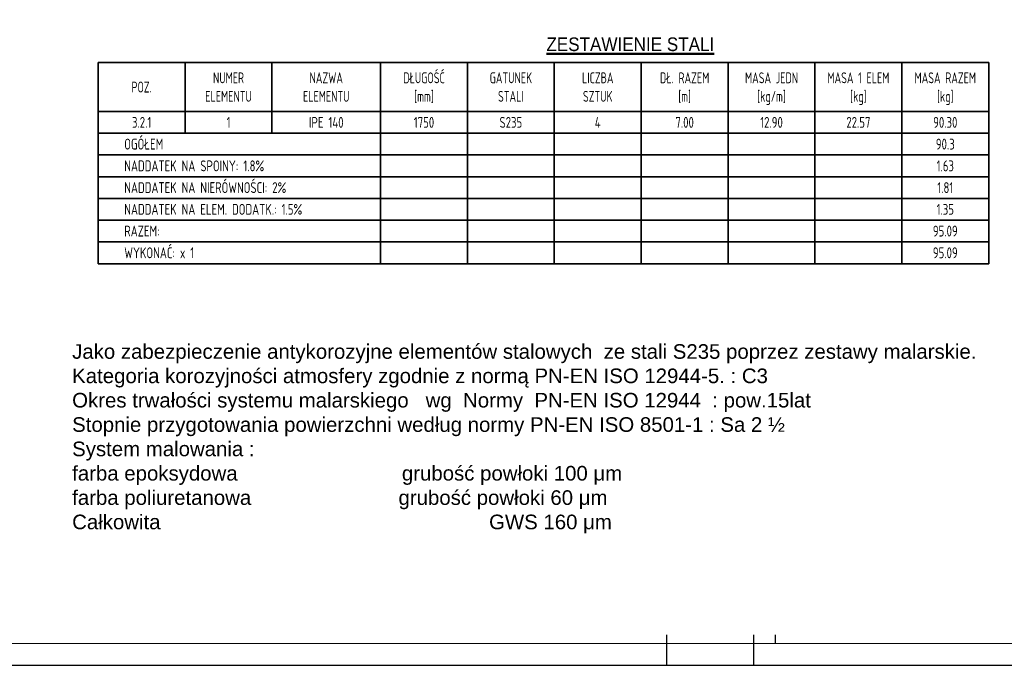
# Model space of a CAD drawing. Header units: millimetres. Extents: x 71565 to 82199, y 8038 to 14163.
# Tile 2 of 12: x 74040 to 76306, y 8038 to 9523. Entities that reach past the tile are written whole.
import ezdxf
from ezdxf.enums import TextEntityAlignment as Align

# ---------------------------------------------------------------- set-up
doc = ezdxf.new("R2010")
doc.units = ezdxf.units.MM
doc.header["$LTSCALE"] = 2.25
for name, color, linetype in [('e-cad_wymiary', 1, 'Continuous'), ('M_Ramki markery', 1, 'Continuous'), ('RAMKA', 3, 'Continuous')]:
    doc.layers.add(name, color=color, linetype=linetype)
for name, color, linetype, lineweight in [('M_Ramki do druku', 7, 'Continuous', 25), ('M_Ramki rysunków', 2, 'Continuous', 25), ('M_Tabele', 7, 'Continuous', 35), ('M_Tekst Suma', 3, 'Continuous', 35), ('M_Teksty duże', 3, 'Continuous', 50), ('M_Teksty średnie', 152, 'Continuous', 35)]:
    doc.layers.add(name, color=color, linetype=linetype, lineweight=lineweight)
doc.styles.add('MCAD_TD', font='ARIAL.TTF')
doc.styles.add('MCAD_TS', font='GENISO.SHX', dxfattribs={"width": 0.8})
doc.styles.add('SPECBUD_TXT', font='txt')

# ---------------------------------------------------------------- blocks, each defined once
blk = doc.blocks.new('*U1284')
at = {"layer": 'M_Ramki do druku'}
for p, q in [((210, 5), (210, 0)), ((230, 5), (230, 0))]:
    blk.add_line(p, q, dxfattribs=at)
at = {"layer": 'M_Ramki markery'}
for p, q in [((210, 7), (210, 5)), ((230, 7), (230, 5)), ((235, 7), (235, 5))]:
    blk.add_line(p, q, dxfattribs=at)
at = {"layer": 'M_Ramki rysunków', "color": 0, "linetype": 'ByBlock', "lineweight": -2}
blk.add_lwpolyline([(20, 5), (20, 292), (415, 292), (415, 5)], close=True, dxfattribs=at)
at = {"layer": 'M_Ramki do druku', "style": 'MCAD_TS', "width": 0.8}
for tag, p in [('KOMENTARZ', (11.54, 30.57)), ('RYSUNEK', (15.28, 30.57)), ('DATA', (19.02, 30.57))]:
    blk.add_attdef(tag, p, '', height=2, rotation=90, dxfattribs=at)

msp = doc.modelspace()

# ---------------------------------------------------------------- linework, layer by layer
at = {"layer": 'M_Tabele'}
for p, q in [((74220.3, 9423.92), (74220.3, 9311.42)), ((74220.3, 9423.92), (74420.3, 9423.92)), ((74420.3, 9423.92), (74420.3, 9311.42)), ((74420.3, 9423.92), (74620.3, 9423.92)), ((74620.3, 9423.92), (74620.3, 9311.42)), ((74620.3, 9423.92), (74870.3, 9423.92)), ((74870.3, 9423.92), (74870.3, 9311.42)), ((74870.3, 9423.92), (75070.3, 9423.92)), ((75070.3, 9423.92), (75070.3, 9311.42)), ((75070.3, 9423.92), (75270.3, 9423.92)), ((75270.3, 9423.92), (75270.3, 9311.42)), ((75270.3, 9423.92), (75470.3, 9423.92)), ((75470.3, 9423.92), (75470.3, 9311.42)), ((75470.3, 9423.92), (75670.3, 9423.92)), ((75670.3, 9423.92), (75670.3, 9311.42)), ((75670.3, 9423.92), (75870.3, 9423.92)), ((75870.3, 9423.92), (75870.3, 9311.42)), ((75870.3, 9423.92), (76070.3, 9423.92)), ((76070.3, 9423.92), (76070.3, 9311.42)), ((76070.3, 9423.92), (76270.3, 9423.92)), ((76270.3, 9423.92), (76270.3, 9311.42)), ((74220.3, 9311.42), (74420.3, 9311.42)), ((74220.3, 9311.42), (74220.3, 9261.42)), ((74420.3, 9311.42), (74620.3, 9311.42)), ((74420.3, 9311.42), (74420.3, 9261.42)), ((74620.3, 9311.42), (74870.3, 9311.42)), ((74620.3, 9311.42), (74620.3, 9261.42)), ((74870.3, 9311.42), (75070.3, 9311.42)), ((74870.3, 9311.42), (74870.3, 9261.42)), ((75070.3, 9311.42), (75270.3, 9311.42)), ((75070.3, 9311.42), (75070.3, 9261.42)), ((75270.3, 9311.42), (75470.3, 9311.42)), ((75270.3, 9311.42), (75270.3, 9261.42)), ((75470.3, 9311.42), (75670.3, 9311.42)), ((75470.3, 9311.42), (75470.3, 9261.42)), ((75670.3, 9311.42), (75870.3, 9311.42)), ((75670.3, 9311.42), (75670.3, 9261.42)), ((75870.3, 9311.42), (76070.3, 9311.42)), ((75870.3, 9311.42), (75870.3, 9261.42)), ((76070.3, 9311.42), (76270.3, 9311.42)), ((76070.3, 9311.42), (76070.3, 9261.42)), ((76270.3, 9311.42), (76270.3, 9261.42)), ((74220.3, 9261.42), (74420.3, 9261.42)), ((74220.3, 9261.42), (74220.3, 9211.42)), ((74420.3, 9261.42), (74620.3, 9261.42)), ((74620.3, 9261.42), (74870.3, 9261.42)), ((74870.3, 9261.42), (75070.3, 9261.42)), ((74870.3, 9261.42), (74870.3, 9211.42)), ((75070.3, 9261.42), (75270.3, 9261.42)), ((75070.3, 9261.42), (75070.3, 9211.42)), ((75270.3, 9261.42), (75470.3, 9261.42)), ((75270.3, 9261.42), (75270.3, 9211.42)), ((75470.3, 9261.42), (75670.3, 9261.42)), ((75470.3, 9261.42), (75470.3, 9211.42)), ((75670.3, 9261.42), (75870.3, 9261.42)), ((75670.3, 9261.42), (75670.3, 9211.42)), ((75870.3, 9261.42), (76070.3, 9261.42)), ((75870.3, 9261.42), (75870.3, 9211.42)), ((76070.3, 9261.42), (76270.3, 9261.42)), ((76070.3, 9261.42), (76070.3, 9211.42)), ((76270.3, 9261.42), (76270.3, 9211.42)), ((74220.3, 9211.42), (74870.3, 9211.42)), ((74220.3, 9211.42), (74220.3, 9161.42)), ((74870.3, 9211.42), (75070.3, 9211.42)), ((74870.3, 9211.42), (74870.3, 9161.42)), ((75070.3, 9211.42), (75270.3, 9211.42)), ((75070.3, 9211.42), (75070.3, 9161.42)), ((75270.3, 9211.42), (75470.3, 9211.42)), ((75270.3, 9211.42), (75270.3, 9161.42)), ((75470.3, 9211.42), (75670.3, 9211.42)), ((75470.3, 9211.42), (75470.3, 9161.42)), ((75670.3, 9211.42), (75870.3, 9211.42)), ((75670.3, 9211.42), (75670.3, 9161.42)), ((75870.3, 9211.42), (76070.3, 9211.42)), ((75870.3, 9211.42), (75870.3, 9161.42)), ((76070.3, 9211.42), (76270.3, 9211.42)), ((76070.3, 9211.42), (76070.3, 9161.42)), ((76270.3, 9211.42), (76270.3, 9161.42)), ((74220.3, 9161.42), (74870.3, 9161.42)), ((74220.3, 9161.42), (74220.3, 9111.42)), ((74870.3, 9161.42), (75070.3, 9161.42)), ((74870.3, 9161.42), (74870.3, 9111.42)), ((75070.3, 9161.42), (75270.3, 9161.42)), ((75070.3, 9161.42), (75070.3, 9111.42)), ((75270.3, 9161.42), (75470.3, 9161.42)), ((75270.3, 9161.42), (75270.3, 9111.42)), ((75470.3, 9161.42), (75670.3, 9161.42)), ((75470.3, 9161.42), (75470.3, 9111.42)), ((75670.3, 9161.42), (75870.3, 9161.42)), ((75670.3, 9161.42), (75670.3, 9111.42)), ((75870.3, 9161.42), (76070.3, 9161.42)), ((75870.3, 9161.42), (75870.3, 9111.42)), ((76070.3, 9161.42), (76270.3, 9161.42)), ((76070.3, 9161.42), (76070.3, 9111.42)), ((76270.3, 9161.42), (76270.3, 9111.42)), ((74220.3, 9111.42), (74870.3, 9111.42)), ((74220.3, 9111.42), (74220.3, 9061.42)), ((74870.3, 9111.42), (75070.3, 9111.42)), ((74870.3, 9111.42), (74870.3, 9061.42)), ((75070.3, 9111.42), (75270.3, 9111.42)), ((75070.3, 9111.42), (75070.3, 9061.42)), ((75270.3, 9111.42), (75470.3, 9111.42)), ((75270.3, 9111.42), (75270.3, 9061.42)), ((75470.3, 9111.42), (75670.3, 9111.42)), ((75470.3, 9111.42), (75470.3, 9061.42)), ((75670.3, 9111.42), (75870.3, 9111.42)), ((75670.3, 9111.42), (75670.3, 9061.42)), ((75870.3, 9111.42), (76070.3, 9111.42)), ((75870.3, 9111.42), (75870.3, 9061.42)), ((76070.3, 9111.42), (76270.3, 9111.42)), ((76070.3, 9111.42), (76070.3, 9061.42)), ((76270.3, 9111.42), (76270.3, 9061.42)), ((74220.3, 9061.42), (74870.3, 9061.42)), ((74220.3, 9061.42), (74220.3, 9011.42)), ((74870.3, 9061.42), (75070.3, 9061.42)), ((74870.3, 9061.42), (74870.3, 9011.42)), ((75070.3, 9061.42), (75270.3, 9061.42)), ((75070.3, 9061.42), (75070.3, 9011.42)), ((75270.3, 9061.42), (75470.3, 9061.42)), ((75270.3, 9061.42), (75270.3, 9011.42)), ((75470.3, 9061.42), (75670.3, 9061.42)), ((75470.3, 9061.42), (75470.3, 9011.42)), ((75670.3, 9061.42), (75870.3, 9061.42)), ((75670.3, 9061.42), (75670.3, 9011.42)), ((75870.3, 9061.42), (76070.3, 9061.42)), ((75870.3, 9061.42), (75870.3, 9011.42)), ((76070.3, 9061.42), (76270.3, 9061.42)), ((76070.3, 9061.42), (76070.3, 9011.42)), ((76270.3, 9061.42), (76270.3, 9011.42)), ((74220.3, 9011.42), (74870.3, 9011.42)), ((74220.3, 9011.42), (74220.3, 8961.42)), ((74870.3, 9011.42), (75070.3, 9011.42)), ((74870.3, 9011.42), (74870.3, 8961.42)), ((75070.3, 9011.42), (75270.3, 9011.42)), ((75070.3, 9011.42), (75070.3, 8961.42)), ((75270.3, 9011.42), (75470.3, 9011.42)), ((75270.3, 9011.42), (75270.3, 8961.42)), ((75470.3, 9011.42), (75670.3, 9011.42)), ((75470.3, 9011.42), (75470.3, 8961.42)), ((75670.3, 9011.42), (75870.3, 9011.42)), ((75670.3, 9011.42), (75670.3, 8961.42)), ((75870.3, 9011.42), (76070.3, 9011.42)), ((75870.3, 9011.42), (75870.3, 8961.42)), ((76070.3, 9011.42), (76270.3, 9011.42)), ((76070.3, 9011.42), (76070.3, 8961.42)), ((76270.3, 9011.42), (76270.3, 8961.42)), ((74220.3, 8961.42), (74870.3, 8961.42)), ((74870.3, 8961.42), (75070.3, 8961.42)), ((75070.3, 8961.42), (75270.3, 8961.42)), ((75270.3, 8961.42), (75470.3, 8961.42)), ((75470.3, 8961.42), (75670.3, 8961.42)), ((75670.3, 8961.42), (75870.3, 8961.42)), ((75870.3, 8961.42), (76070.3, 8961.42)), ((76070.3, 8961.42), (76270.3, 8961.42))]:
    msp.add_line(p, q, dxfattribs=at)
at = {"layer": 'RAMKA', "linetype": 'Continuous'}
msp.add_lwpolyline([(73428.81, 8037.62), (77628.81, 8037.62), (77628.81, 11007.62), (73428.81, 11007.62)], close=True, dxfattribs=at)

# ---------------------------------------------------------------- block references
at = {"layer": 'e-cad_wymiary', "color": 0, "lineweight": 0, "ltscale": 2.844444, "xscale": 10, "yscale": 10, "zscale": 10}
msp.add_blockref('*U1284', (73428.81, 8037.62), dxfattribs=at)

# ---------------------------------------------------------------- texts
at = {"insert": (74160.36, 8776.24), "char_height": 33.6, "attachment_point": 1, "style": 'SPECBUD_TXT'}
msp.add_mtext_dynamic_manual_height_columns('{\\fArial CE|b0|i0|c238|p34;Jako zabezpieczenie antykorozyjne elementów stalowych  ze stali S235 poprzez zestawy malarskie. \\PKategoria korozyjności atmosfery zgodnie z normą PN-EN ISO 12944-5. : C3\\POkres trwałości systemu malarskiego   wg  Normy  PN-EN ISO 12944  : pow.15lat\\PStopnie przygotowania powierzchni według normy PN-EN ISO 8501-1 : Sa 2 ½\\PSystem malowania : \\Pfarba epoksydowa                             grubość powłoki 100 μm\\Pfarba poliuretanowa                          grubość powłoki 60 μm\\PCałkowita                                                          GWS 160 μm}', width=4656.9726, gutter_width=175, heights=[0], dxfattribs=at)
at = {"layer": 'M_Tekst Suma', "style": 'MCAD_TS', "width": 0.8}
msp.add_text('95.09', height=25, dxfattribs=at).set_placement((76170.3, 8986.42), align=Align.MIDDLE_CENTER)
at = {"layer": 'M_Teksty duże', "style": 'MCAD_TD', "width": 0.9}
msp.add_text('%%uZESTAWIENIE STALI', height=31.25, dxfattribs=at).set_placement((75445.3, 9466.1), align=Align.MIDDLE_CENTER)
at = {"layer": 'M_Teksty średnie', "style": 'MCAD_TS'}
for s, width, p in [('DŁUGOŚĆ', 0.75, (74970.3, 9388.92)), ('DŁ. RAZEM', 0.75, (75570.3, 9388.92)), ('NUMER', 0.75, (74520.3, 9388.92)), ('NAZWA', 0.75, (74745.3, 9388.92)), ('GATUNEK', 0.75, (75170.3, 9388.92)), ('LICZBA', 0.75, (75370.3, 9388.92)), ('MASA JEDN', 0.75, (75770.3, 9388.92)), ('MASA 1 ELEM', 0.75, (75970.3, 9388.92)), ('MASA RAZEM', 0.75, (76170.3, 9388.92)), ('POZ.', 0.75, (74320.3, 9367.67)), ('[kg/m]', 0.75, (75770.3, 9346.42)), ('[kg]', 0.75, (75970.3, 9346.42)), ('[kg]', 0.75, (76170.3, 9346.42)), ('ELEMENTU', 0.75, (74520.3, 9346.42)), ('ELEMENTU', 0.75, (74745.3, 9346.42)), ('[mm]', 0.75, (74970.3, 9346.42)), ('STALI', 0.75, (75170.3, 9346.42)), ('SZTUK', 0.75, (75370.3, 9346.42)), ('[m]', 0.75, (75570.3, 9346.42)), ('3.2.1', 0.8, (74320.3, 9286.42)), ('1', 0.8, (74520.3, 9286.42)), ('IPE 140', 0.8, (74745.3, 9286.42)), ('1750', 0.8, (74970.3, 9286.42)), ('S235', 0.8, (75170.3, 9286.42)), ('4', 0.8, (75370.3, 9286.42)), ('7.00', 0.8, (75570.3, 9286.42)), ('12.90', 0.8, (75770.3, 9286.42)), ('22.57', 0.8, (75970.3, 9286.42)), ('90.30', 0.8, (76170.3, 9286.42)), ('90.3', 0.8, (76170.3, 9236.42)), ('1.63', 0.8, (76170.3, 9186.42)), ('1.81', 0.8, (76170.3, 9136.42)), ('1.35', 0.8, (76170.3, 9086.42)), ('95.09', 0.8, (76170.3, 9036.42))]:
    msp.add_text(s, height=25, dxfattribs=dict(at, width=width)).set_placement(p, align=Align.MIDDLE_CENTER)
at = {"layer": 'M_Teksty średnie', "style": 'MCAD_TS', "width": 0.8}
for s, p in [('OGÓŁEM', (74280.3, 9223.92)), ('NADDATEK NA SPOINY: 1.8%', (74280.3, 9173.92)), ('NADDATEK NA NIERÓWNOŚCI: 2%', (74280.3, 9123.92)), ('NADDATEK NA ELEM. DODATK.: 1.5%', (74280.3, 9073.92)), ('RAZEM:', (74280.3, 9023.92)), ('WYKONAĆ: x 1', (74280.3, 8973.92))]:
    msp.add_text(s, height=25, dxfattribs=at).set_placement(p)

doc.saveas('drawing.dxf')
